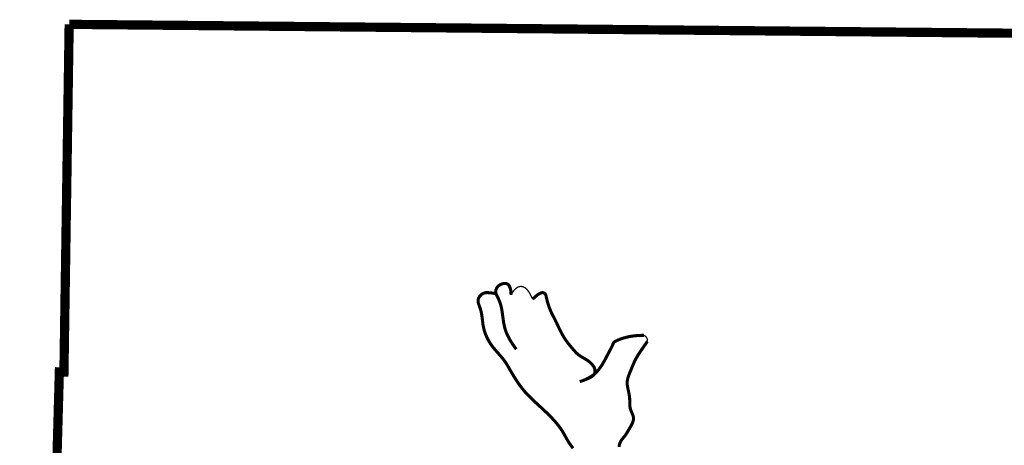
# Model space of a CAD drawing. Extents: x 0 to 11, y -19.5 to -11.
# Tile 140 of 144: x 1.394 to 2.131, y -17.882 to -17.563. Entities that reach past the tile are written whole.
import ezdxf

# ---------------------------------------------------------------- set-up
doc = ezdxf.new("R2010")
doc.units = 0
doc.header["$MEASUREMENT"] = 0
doc.layers.add('BELMONT-BORDER', color=5, linetype='CONTINUOUS')
doc.layers.add('FACE', color=160, linetype='CONTINUOUS')

msp = doc.modelspace()

# ---------------------------------------------------------------- linework, layer by layer
at = {"layer": 'BELMONT-BORDER', "color": 7, "const_width": 0.00691}
for points in [[(1.43089, -17.56667), (1.42697, -17.82684), (1.42354, -17.82673), (1.41633, -18.08572), (1.4112, -18.08554), (1.39729, -18.54717)], [(1.43089, -17.56667), (2.3663, -17.57547), (2.36886, -17.8428), (2.35884, -17.84293), (2.33592, -18.65818), (2.35013, -18.65825), (2.34716, -18.80864)]]:
    msp.add_lwpolyline(points, dxfattribs=at)
at = {"layer": 'FACE', "color": 7}
for points, const_width in [([(1.76184, -17.7691), (1.76164, -17.76599), (1.7611, -17.7637), (1.7603, -17.76211), (1.75931, -17.76112), (1.75819, -17.76062), (1.75702, -17.76051), (1.75586, -17.76067), (1.7548, -17.761), (1.75388, -17.7614), (1.7531, -17.76185), (1.75245, -17.76233), (1.75192, -17.76284), (1.75149, -17.76337), (1.75115, -17.76389), (1.75089, -17.76441), (1.75068, -17.76491), (1.75052, -17.76538), (1.75041, -17.76583), (1.75034, -17.76626), (1.75032, -17.76669), (1.75034, -17.76711), (1.75041, -17.76754), (1.75052, -17.76799), (1.75068, -17.76846), (1.75089, -17.76896), (1.75113, -17.76949), (1.7514, -17.77006), (1.75169, -17.77065), (1.752, -17.77127), (1.75232, -17.77192), (1.75264, -17.7726), (1.75295, -17.77331), (1.75325, -17.77406), (1.75353, -17.77483), (1.75379, -17.77564), (1.75404, -17.77649), (1.75428, -17.77737), (1.7545, -17.77829), (1.7547, -17.77926), (1.75489, -17.78026), (1.75507, -17.78132), (1.75523, -17.78241), (1.75539, -17.78353), (1.75554, -17.78467), (1.7557, -17.78583), (1.75585, -17.78699), (1.75602, -17.78816), (1.75619, -17.78932), (1.75638, -17.79046), (1.7566, -17.7916), (1.75685, -17.79274), (1.75713, -17.79388), (1.75747, -17.79504), (1.75787, -17.79623), (1.75833, -17.79744), (1.75886, -17.79869), (1.75948, -17.79999), (1.76018, -17.80132), (1.76095, -17.80269), (1.76179, -17.80409), (1.76269, -17.80551), (1.76365, -17.80694), (1.76467, -17.80839), (1.76574, -17.80984)], 0.0023), ([(1.77793, -17.77234), (1.77686, -17.76994), (1.77579, -17.76792), (1.7747, -17.76628), (1.77362, -17.76497), (1.77254, -17.764), (1.77146, -17.76332), (1.77038, -17.76292), (1.76931, -17.76278), (1.76826, -17.76288), (1.76722, -17.76321), (1.76622, -17.76374), (1.76524, -17.76447), (1.76431, -17.76539), (1.76343, -17.76647), (1.7626, -17.76772), (1.76184, -17.7691)], 0.000969), ([(1.7502, -17.76814), (1.74819, -17.76782), (1.7465, -17.7676), (1.74509, -17.76746), (1.74391, -17.76742), (1.74292, -17.76746), (1.74208, -17.7676), (1.74134, -17.76783), (1.74066, -17.76815), (1.74, -17.76855), (1.73938, -17.76904), (1.7388, -17.76961), (1.73828, -17.77023), (1.73783, -17.77091), (1.73748, -17.77163), (1.73723, -17.77238), (1.73711, -17.77316), (1.73711, -17.77396), (1.73723, -17.77477), (1.73744, -17.77561), (1.73771, -17.77647), (1.73804, -17.77737), (1.73838, -17.7783), (1.73873, -17.77926), (1.73905, -17.78027), (1.73933, -17.78132), (1.73957, -17.78241), (1.73978, -17.78352), (1.73996, -17.78464), (1.74012, -17.78576), (1.74026, -17.78687), (1.74039, -17.78795), (1.74051, -17.789), (1.74063, -17.79001), (1.74076, -17.79099), (1.74091, -17.79195), (1.74108, -17.7929), (1.74128, -17.79386), (1.74151, -17.79484), (1.7418, -17.79586), (1.74213, -17.79692), (1.74253, -17.79804), (1.74299, -17.79922), (1.74351, -17.80043), (1.74411, -17.80169), (1.74479, -17.80298), (1.74554, -17.80429), (1.74638, -17.80561), (1.74731, -17.80694), (1.74832, -17.80828), (1.7494, -17.8096), (1.75052, -17.81092), (1.75166, -17.81222), (1.75279, -17.81349), (1.75388, -17.81474), (1.75492, -17.81595), (1.75588, -17.81712), (1.75674, -17.81826), (1.75752, -17.81936), (1.75825, -17.82047), (1.75894, -17.82159), (1.75962, -17.82275), (1.76032, -17.82397), (1.76106, -17.82526), (1.76187, -17.82666), (1.76276, -17.82817), (1.76374, -17.82978), (1.76479, -17.83145), (1.7659, -17.83316), (1.76706, -17.8349), (1.76826, -17.83661), (1.76951, -17.8383), (1.77077, -17.83991), (1.77205, -17.84144), (1.77335, -17.8429), (1.77468, -17.84431), (1.77603, -17.84567), (1.77741, -17.84701), (1.77882, -17.84834), (1.78028, -17.84969), (1.78177, -17.85106), (1.78331, -17.85248), (1.78487, -17.85392), (1.78644, -17.8554), (1.788, -17.85688), (1.78953, -17.85836), (1.79101, -17.85983), (1.79242, -17.86128), (1.79374, -17.86269), (1.79496, -17.86407), (1.79608, -17.86539), (1.79711, -17.86667), (1.79805, -17.86791), (1.7989, -17.8691), (1.79968, -17.87024), (1.80038, -17.87134), (1.80102, -17.87239), (1.8016, -17.8734), (1.80214, -17.87438), (1.80265, -17.87533), (1.80316, -17.87628), (1.80369, -17.87723), (1.80425, -17.8782), (1.80487, -17.87919), (1.80555, -17.88023), (1.80633, -17.88133), (1.80721, -17.88253), (1.8082, -17.8839)], 0.0023), ([(1.81329, -17.83407), (1.81623, -17.83304), (1.81857, -17.83213), (1.82038, -17.83132), (1.82174, -17.8306), (1.82273, -17.82994), (1.82341, -17.82932), (1.82388, -17.82874), (1.8242, -17.82816), (1.82443, -17.82758), (1.8246, -17.82699), (1.82469, -17.82639), (1.82471, -17.82579), (1.82465, -17.82517), (1.8245, -17.82453), (1.82427, -17.82389), (1.82395, -17.82323), (1.82354, -17.82256), (1.82305, -17.82188), (1.82249, -17.8212), (1.82187, -17.82052), (1.82119, -17.81987), (1.82047, -17.81923), (1.81972, -17.81863), (1.81894, -17.81806), (1.81814, -17.81754), (1.81734, -17.81705), (1.81653, -17.81658), (1.81572, -17.81612), (1.81492, -17.81567), (1.81414, -17.8152), (1.81337, -17.81471), (1.81263, -17.81418), (1.81192, -17.81362), (1.81123, -17.81301), (1.81056, -17.81237), (1.80992, -17.8117), (1.80929, -17.81101), (1.80867, -17.8103), (1.80806, -17.80958), (1.80745, -17.80885), (1.80685, -17.80812), (1.80624, -17.80739), (1.80564, -17.80666), (1.80505, -17.80592), (1.80446, -17.80518), (1.80388, -17.80442), (1.80331, -17.80365), (1.80276, -17.80287), (1.80222, -17.80208), (1.8017, -17.80126), (1.80118, -17.80043), (1.80068, -17.79958), (1.80018, -17.7987), (1.79969, -17.7978), (1.7992, -17.79688), (1.79871, -17.79592), (1.79823, -17.79494), (1.79774, -17.79393), (1.79726, -17.79291), (1.79677, -17.79188), (1.79629, -17.79085), (1.7958, -17.78983), (1.79532, -17.78882), (1.79483, -17.78784), (1.79435, -17.78688), (1.79386, -17.78595), (1.79338, -17.78502), (1.79291, -17.7841), (1.79244, -17.78317), (1.79199, -17.78223), (1.79154, -17.78125), (1.79111, -17.78024), (1.79069, -17.77919), (1.79029, -17.77812), (1.78992, -17.77703), (1.78957, -17.77596), (1.78925, -17.77492), (1.78897, -17.77392), (1.78872, -17.773), (1.78852, -17.77216), (1.78835, -17.77142), (1.78822, -17.77078), (1.7881, -17.77022), (1.78797, -17.76972), (1.78782, -17.76927), (1.78763, -17.76887), (1.78738, -17.76849), (1.78706, -17.76812), (1.78664, -17.76777), (1.7861, -17.76751), (1.78538, -17.76741), (1.78446, -17.76756), (1.78329, -17.76804), (1.78184, -17.76895), (1.78006, -17.77035), (1.77793, -17.77234)], 0.0023), ([(1.81329, -17.83407), (1.81632, -17.83295), (1.8189, -17.8318), (1.82109, -17.83062), (1.82293, -17.8294), (1.82449, -17.82818), (1.8258, -17.82693), (1.82692, -17.82569), (1.82791, -17.82444), (1.82881, -17.8232), (1.82964, -17.82197), (1.83041, -17.82074), (1.83112, -17.81952), (1.8318, -17.8183), (1.83246, -17.81708), (1.8331, -17.81587), (1.83374, -17.81465), (1.83438, -17.81344), (1.83501, -17.81224), (1.83563, -17.81108), (1.83622, -17.80998), (1.83675, -17.80895), (1.83723, -17.80801), (1.83764, -17.80719), (1.83796, -17.80649), (1.83818, -17.80593), (1.83834, -17.80549), (1.83847, -17.80515), (1.8386, -17.80487), (1.83877, -17.80463), (1.83902, -17.80441), (1.83937, -17.80417), (1.83987, -17.80389), (1.84054, -17.80355), (1.84138, -17.80315), (1.84239, -17.80272), (1.84355, -17.80226), (1.84485, -17.8018), (1.8463, -17.80134), (1.84787, -17.80091), (1.84957, -17.80051), (1.85139, -17.80016), (1.85331, -17.79987), (1.85534, -17.79964), (1.85747, -17.79948), (1.85969, -17.7994), (1.86145, -17.7994)], 0.0023), ([(1.86145, -17.7994), (1.8619, -17.79966), (1.86227, -17.79992), (1.86258, -17.80018), (1.86284, -17.80044), (1.86305, -17.8007), (1.86323, -17.80095), (1.86337, -17.80118), (1.8635, -17.80141), (1.86362, -17.80162), (1.86372, -17.80184), (1.8638, -17.80206), (1.86387, -17.80232), (1.86391, -17.80262), (1.86394, -17.80298), (1.86394, -17.80341), (1.86391, -17.80393)], 0.000969), ([(1.86391, -17.80393), (1.8624, -17.8061), (1.8607, -17.80855), (1.85929, -17.8106), (1.85814, -17.81231), (1.85718, -17.81376), (1.85639, -17.81503), (1.85572, -17.81618), (1.85511, -17.81728), (1.85457, -17.81836), (1.85407, -17.81941), (1.85361, -17.82044), (1.85317, -17.82145), (1.85275, -17.82247), (1.85234, -17.82348), (1.85192, -17.82451), (1.85149, -17.82555), (1.85106, -17.82659), (1.85063, -17.82763), (1.85023, -17.82867), (1.84985, -17.82969), (1.84951, -17.83069), (1.84923, -17.83166), (1.84902, -17.83259), (1.84887, -17.83348), (1.84879, -17.83433), (1.84878, -17.83516), (1.84881, -17.83597), (1.8489, -17.83677), (1.84902, -17.83757), (1.84917, -17.83839), (1.84934, -17.83922), (1.84953, -17.84008), (1.84973, -17.84097), (1.84992, -17.84189), (1.85011, -17.84282), (1.85029, -17.84377), (1.85044, -17.84472), (1.85056, -17.84569), (1.85064, -17.84666), (1.85068, -17.84763), (1.85069, -17.8486), (1.8507, -17.84956), (1.8507, -17.85052), (1.85073, -17.85147), (1.8508, -17.85241), (1.85093, -17.85334), (1.85113, -17.85426), (1.85141, -17.85516), (1.85176, -17.85605), (1.85214, -17.85693), (1.85252, -17.8578), (1.85288, -17.85867), (1.85318, -17.85954), (1.8534, -17.86041), (1.85352, -17.86129), (1.85349, -17.86217), (1.85335, -17.86306), (1.8531, -17.86394), (1.85277, -17.86483), (1.85237, -17.86572), (1.85193, -17.86659), (1.85145, -17.86746), (1.85097, -17.86832), (1.85049, -17.86916), (1.85001, -17.86998), (1.84954, -17.87078), (1.84908, -17.87156), (1.84861, -17.87232), (1.84815, -17.87304), (1.84768, -17.87373), (1.84722, -17.87439), (1.84675, -17.875), (1.84628, -17.87559), (1.84582, -17.87616), (1.84538, -17.8767), (1.84495, -17.87724), (1.84456, -17.87776), (1.84419, -17.87829), (1.84387, -17.87883), (1.84359, -17.87939), (1.84335, -17.87995), (1.84315, -17.88053), (1.84298, -17.88112), (1.84284, -17.88171), (1.84273, -17.88231), (1.84264, -17.88292)], 0.0023)]:
    msp.add_lwpolyline(points, dxfattribs=dict(at, const_width=const_width))

doc.saveas('drawing.dxf')
